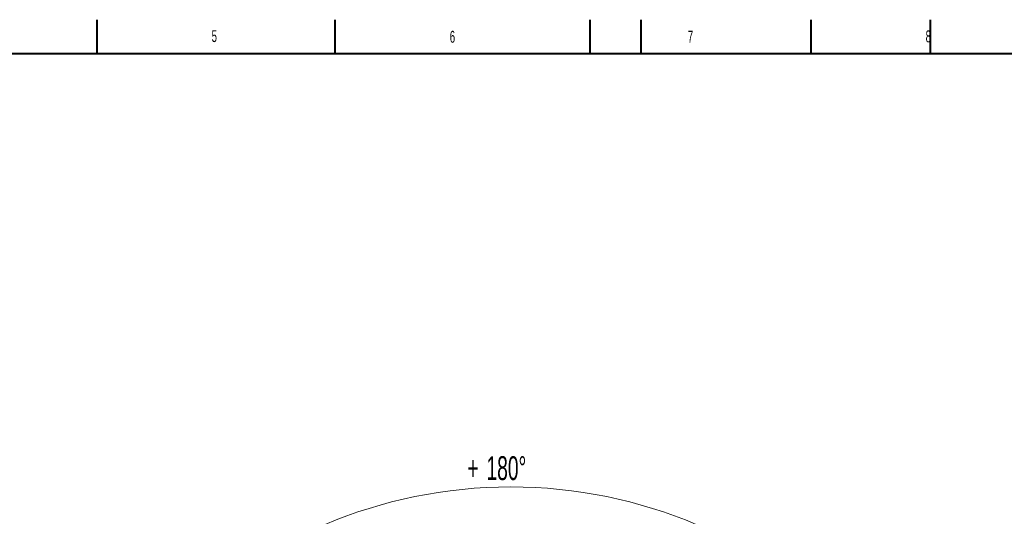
# Model space of a CAD drawing. Header units: millimetres. Extents: x 0 to 16820, y 0 to 11880.
# Tile 66 of 97: x 5155 to 10946, y 8959 to 11880. Entities that reach past the tile are written whole.
import ezdxf

# ---------------------------------------------------------------- set-up
doc = ezdxf.new("R2010")
doc.units = ezdxf.units.MM
doc.header["$LTSCALE"] = 20
doc.styles.add('SLDTEXTSTYLE0', font='TXT', dxfattribs={"width": 0.605})
doc.dimstyles.new('SLDDIMSTYLE1', dxfattribs={"dimtxt": 140, "dimasz": 100, "dimexe": 0, "dimexo": 0.0625, "dimgap": 35, "dimtad": 1, "dimtoh": 1, "dimdec": 4, "dimlfac": 20, "dimzin": 12, "dimdsep": 46, "dimtxsty": 'SLDTEXTSTYLE0', "dimsah": 1, "dimcen": 0.09, "dimadec": 1, "dimazin": 0, "dimtfac": 1, "dimtofl": 0, "dimtmove": 0, "dimatfit": 3, "dimfxl": 0, "dimfrac": 2, "dimtolj": 1, "dimtzin": 12, "dimarcsym": 0})

# ---------------------------------------------------------------- blocks, each defined once
blk = doc.blocks.new('*D10')
at = {"color": 7, "linetype": 'Continuous', "lineweight": 0}
for p, q in [((6701.7, 6330.2), (5211, 6330.2)), ((9384.2, 6330.2), (10874.9, 6330.2))]:
    blk.add_line(p, q, dxfattribs=at)
blk.add_arc((8042.9, 6330.2), 2802, 0, 180, dxfattribs=at)
for points in [[(5241, 6330.2), (5257.7, 6430), (5227.7, 6430.5)], [(10844.9, 6330.2), (10858.1, 6430.5), (10828.1, 6430)]]:
    blk.add_solid(points, dxfattribs=at)
at = {"color": 7, "linetype": 'Continuous', "lineweight": 0, "char_height": 140, "attachment_point": 1, "style": 'SLDTEXTSTYLE0'}
for s, insert in [('+', (7787.9, 9312.7)), ('180°', (7900.1, 9312.7))]:
    blk.add_mtext(s, dxfattribs=dict(at, insert=insert))

msp = doc.modelspace()

# ---------------------------------------------------------------- linework, layer by layer
at = {"color": 7, "linetype": 'Continuous', "lineweight": 40}
for p, q in [((5610, 11680), (5610, 11880)), ((7010, 11680), (7010, 11880)), ((8510, 11680), (8510, 11880)), ((8810, 11680), (8810, 11880)), ((9810, 11680), (9810, 11880)), ((10510, 11880), (10510, 11680)), ((16620, 11680), (400, 11680))]:
    msp.add_line(p, q, dxfattribs=at)

# ---------------------------------------------------------------- texts
at = {"color": 7, "linetype": 'Continuous', "lineweight": 0, "char_height": 70, "attachment_point": 1, "style": 'SLDTEXTSTYLE0'}
for s, insert in [('5', (6283.7472482, 11818.3618524)), ('6', (7684.3953205, 11814.6641108)), ('7', (9084.2184272, 11815.3475078)), ('8', (10483.1894881, 11816.6393112))]:
    msp.add_mtext(s, dxfattribs=dict(at, insert=insert))

# ---------------------------------------------------------------- dimensions: what is measured, and where the dimension line sits
at = {"color": 7, "linetype": 'Continuous', "lineweight": 0}
dim = msp.add_angular_dim_2l(base=(8042.9334284, 9132.2049447), line1=((9384.1845053, 6330.2342175), (8042.9334284, 6330.2342175)), line2=((6701.6823515, 6330.2342175), (8042.9334284, 6330.2342175)), text='+<>', dimstyle='SLDDIMSTYLE1', dxfattribs=at)
dim.commit()
dim.dimension.update_dxf_attribs({"geometry": '*D10', "text_midpoint": (8042.9334284, 9132.2049447), "dimtype": 162})

doc.saveas('drawing.dxf')
